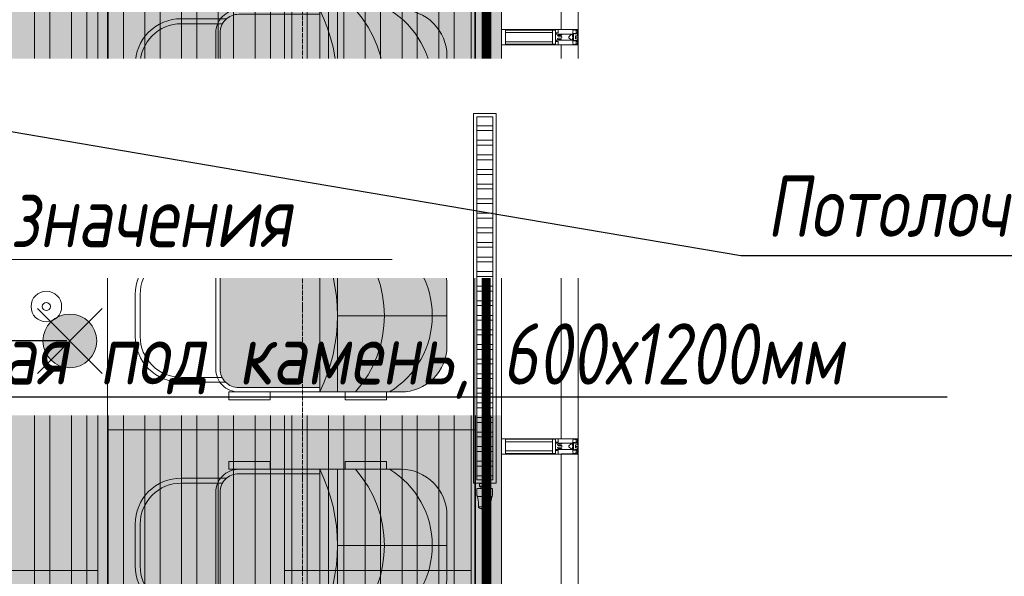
# Model space of a CAD drawing. Header units: millimetres. Extents: x -57162 to 485422, y -209335 to -9481.
# Tile 105 of 256: x 66545 to 69761, y -50218 to -48400. Entities that reach past the tile are written whole.
import ezdxf
from ezdxf import colors
from ezdxf.entities.mleader import LeaderData, LeaderLine
from ezdxf.math import Vec2, Vec3

# ---------------------------------------------------------------- set-up
doc = ezdxf.new("R2010")
doc.units = ezdxf.units.MM
for name, pattern in [('( Hidden )', [0.375, 0.25, -0.125]), ('-d1-01', [1, 0, -1]), ('-D1d1-15x02', [19, 15, -2, 0, -2]), ('DASHDOT', [25.4, 12.7, -6.35, 0, -6.35])]:
    doc.linetypes.add(name, pattern=pattern)
doc.layers.get('Defpoints').update_dxf_attribs({"color": 31})
for name, color, linetype, lineweight in [('09 Светильники', 7, 'Continuous', 13), ('dim_light', 12, 'Continuous', 9), ('dim_meb', 252, 'Continuous', 5), ('dim_pot', 128, 'Continuous', 9), ('light_pot', 52, 'Continuous', 15), ('meb', 26, 'Continuous', 15), ('Импосты витража', 7, 'Continuous', 5), ('Оси', 7, 'Continuous', 5), ('Панели витража', 7, 'Continuous', 5), ('Перекрытия', 7, 'Continuous', 5), ('Элементы узлов', 7, 'Continuous', 5)]:
    doc.layers.add(name, color=color, linetype=linetype, lineweight=lineweight)
for name, color, linetype, lineweight, true_color in [('_Разделитель помещений_', 7, '-d1-01', 5, 0x0080c0), ('dim_razv', 7, 'DASHDOT', 9, 0x183018), ('EOM vinoski', 7, 'Continuous', 5, 0x423200), ('pol', 7, 'Continuous', 15, 0x55666d), ('pot sh', 7, 'Continuous', 15, 0x261e3e)]:
    doc.layers.add(name, color=color, linetype=linetype, lineweight=lineweight, true_color=true_color)
doc.styles.add('fl_iso paper', font='isocpeur.ttf', dxfattribs={"width": 0.8, "oblique": 10})
doc.styles.add('In tre', font='isocpeur.ttf', dxfattribs={"width": 0.8, "oblique": 10})
doc.dimstyles.new('In tre 1_75', dxfattribs={"dimtxt": 220, "dimasz": 120, "dimexe": 60, "dimexo": 10, "dimgap": 50, "dimtad": 1, "dimdec": 0, "dimrnd": 5, "dimzin": 0, "dimdsep": 46, "dimtxsty": 'fl_iso paper', "dimblk": 'ARCHTICK', "dimcen": 0, "dimdle": 60, "dimadec": 0, "dimazin": 0, "dimtfac": 1, "dimtdec": 0, "dimtofl": 0, "dimtmove": 1, "dimatfit": 1, "dimfxl": 1, "dimtfill": 1, "dimtolj": 1, "dimtzin": 0, "dimarcsym": 1})

# ---------------------------------------------------------------- blocks, each defined once
blk = doc.blocks.new('System Panel - A_PAN_Glass-6759394-50_AS_Plan_L01_1 корпус_Маркировочный - зависимый 1')
at = {"layer": 'Панели витража'}
for p, q in [((646.3, 0), (-646.3, 0)), ((-646.3, 0), (-646.3, -55)), ((646.3, -55), (646.3, 0)), ((-646.3, -55), (646.3, -55))]:
    blk.add_line(p, q, dxfattribs=at)
blk = doc.blocks.new('Rectangular Mullion - R_StandardFrame_50Wx250H-6749079-50_AS_Plan_L01_1 корпус_Маркировочный - зависимый 1')
at = {"layer": 'Импосты витража'}
for p, q in [((30058.6, 76569.2), (29808.6, 76569.2)), ((29808.6, 76569.2), (30058.6, 76569.2)), ((29808.6, 75251.7), (29808.6, 76569.2)), ((29808.6, 75251.7), (29808.6, 76569.2)), ((30058.6, 76569.2), (30058.6, 75251.7)), ((30058.6, 75251.7), (30058.6, 76569.2))]:
    blk.add_line(p, q, dxfattribs=at)
blk = doc.blocks.new('Rectangular Mullion - 50Wx250H-2623690-50_AS_Plan_L01_1 корпус_Маркировочный - зависимый 1')
at = {"layer": 'Элементы узлов'}
for p, q in [((-25, 65.2), (-25, 250)), ((-25, 250), (0, 250)), ((-23, 237.3), (0, 237.3)), ((-23, 237.3), (-23, 73.6)), ((-14.9, 84), (-14.9, 237.3)), ((25, 250), (0, 250)), ((23, 237.3), (0, 237.3)), ((14.9, 84), (14.9, 237.3)), ((23, 237.3), (23, 73.6)), ((25, 65.2), (25, 250)), ((-14, 65.2), (-25, 65.2)), ((0, 84), (-23, 84)), ((-0.5, 73.6), (-23, 73.6)), ((-14, 71.3), (-14, 65.2)), ((-10, 71.3), (-14, 71.3)), ((-10, 53), (-10, 71.3)), ((-7, 65.2), (-5.9, 67.3)), ((-7, 65.2), (-7, 54.7)), ((-4.1, 67.3), (-5.9, 67.3)), ((-4.1, 67.3), (-2.9, 65.1)), ((-2.9, 65.1), (-2.9, 54.6)), ((0, 84), (23, 84)), ((0.5, 73.6), (23, 73.6)), ((4.1, 67.3), (2.9, 65.1)), ((2.9, 65.1), (2.9, 54.6)), ((4.1, 67.3), (5.9, 67.3)), ((7, 65.2), (5.9, 67.3)), ((7, 65.2), (7, 54.7)), ((10, 71.3), (14, 71.3)), ((10, 53), (10, 71.3)), ((14, 71.3), (14, 65.2)), ((14, 65.2), (25, 65.2)), ((-8.7, 53), (-10, 53)), ((-10, 53), (-10, 17)), ((-8.7, 53), (-7, 54.7)), ((-1.3, 53), (-2.9, 54.6)), ((0, 53), (-1.3, 53)), ((0, 53), (1.3, 53)), ((1.3, 53), (2.9, 54.6)), ((8.7, 53), (7, 54.7)), ((8.7, 53), (10, 53)), ((10, 53), (10, 17)), ((-23.8, 14.6), (-25, 14.2)), ((-25, 0), (-25, 14.2)), ((-22.3, 17), (-23.8, 17)), ((-23.8, 17), (-23.8, 14.6)), ((-22.5, 10.6), (-23.8, 14.6)), ((-22.5, 10.6), (-23.7, 9.9)), ((-23.7, 1.3), (-23.7, 9.9)), ((-23.7, 1.3), (-11.8, 1.3)), ((-23.2, 10.2), (-22.5, 8)), ((-22.5, 8), (-22.5, 4.5)), ((-21.3, 4.5), (-22.5, 4.5)), ((-22.3, 17), (-22.3, 16)), ((-22.3, 16), (-21.3, 16)), ((-19, 17.6), (-21.3, 16)), ((-21.3, 4.5), (-21.3, 6.5)), ((-21.3, 6.5), (-14.2, 6.5)), ((-18.4, 16.6), (-19, 17.6)), ((-7.4, 16.6), (-18.4, 16.6)), ((-14.2, 6.5), (-14.2, 4.5)), ((-13.2, 4.5), (-14.2, 4.5)), ((-13.2, 4.5), (-12.2, 7.2)), ((-12.7, 7.6), (-11.3, 11.4)), ((-12.7, 7.6), (-11.8, 6.9)), ((-12.2, 9), (-12.2, 14.8)), ((-12.2, 14.8), (0, 14.8)), ((-11.8, 1.3), (-11.8, 6.9)), ((-10.5, 11.2), (-11.3, 11.4)), ((-10.5, 1.5), (-10.5, 11.2)), ((-4.8, 1.5), (-10.5, 1.5)), ((-10, 17), (-7.5, 17)), ((-8.5, 23), (-1.5, 30)), ((-8.5, 18.5), (-8.5, 23)), ((-7.5, 18.5), (-8.5, 18.5)), ((-7.5, 17), (-7.5, 18.5)), ((-7.4, 18), (-7.4, 16.6)), ((-2.6, 18), (-7.4, 18)), ((0, 8), (-4.8, 8)), ((-4.8, 1.5), (-4.8, 8)), ((-2.6, 18), (-2.6, 16.8)), ((-2.6, 16.8), (0, 16.8)), ((-1.5, 30), (0, 30)), ((1.5, 30), (0, 30)), ((2.6, 16.8), (0, 16.8)), ((0, 14.8), (0, 16.8)), ((0, 14.8), (0, 16.8)), ((12.2, 14.8), (0, 14.8)), ((0, 0), (0, 8)), ((0, 8), (4.8, 8)), ((0, 0), (0, 8)), ((8.5, 23), (1.5, 30)), ((2.6, 18), (2.6, 16.8)), ((2.6, 18), (7.4, 18)), ((4.8, 1.5), (4.8, 8)), ((4.8, 1.5), (10.5, 1.5)), ((7.4, 18), (7.4, 16.6)), ((7.4, 16.6), (18.4, 16.6)), ((7.5, 18.5), (8.5, 18.5)), ((7.5, 17), (7.5, 18.5)), ((10, 17), (7.5, 17)), ((8.5, 18.5), (8.5, 23)), ((10.5, 11.2), (11.3, 11.4)), ((10.5, 1.5), (10.5, 11.2)), ((12.7, 7.6), (11.3, 11.4)), ((12.7, 7.6), (11.8, 6.9)), ((11.8, 1.3), (11.8, 6.9)), ((23.7, 1.3), (11.8, 1.3)), ((12.2, 9), (12.2, 14.8)), ((13.2, 4.5), (12.2, 7.2)), ((13.2, 4.5), (14.2, 4.5)), ((21.3, 6.5), (14.2, 6.5)), ((14.2, 6.5), (14.2, 4.5)), ((18.4, 16.6), (19, 17.6)), ((19, 17.6), (21.3, 16)), ((22.3, 16), (21.3, 16)), ((21.3, 4.5), (21.3, 6.5)), ((21.3, 4.5), (22.5, 4.5)), ((22.3, 17), (22.3, 16)), ((22.3, 17), (23.8, 17)), ((22.5, 10.6), (23.8, 14.6)), ((22.5, 10.6), (23.7, 9.9)), ((23.2, 10.2), (22.5, 8)), ((22.5, 8), (22.5, 4.5)), ((23.7, 1.3), (23.7, 9.9)), ((23.8, 17), (23.8, 14.6)), ((23.8, 14.6), (25, 14.2)), ((25, 0), (25, 14.2)), ((-25, 0), (0, 0)), ((25, 0), (0, 0))]:
    blk.add_line(p, q, dxfattribs=at)
for centre, start, end in [((-0.5, 73.1), 360, 90), ((0.5, 73.1), 90, 180)]:
    blk.add_arc(centre, 0.5, start, end, dxfattribs=at)
blk = doc.blocks.new('Rectangular Mullion - R_StandardFrame_50Wx250H-6759416-50_AS_Plan_L01_1 корпус_Маркировочный - зависимый 1')
at = {"layer": 'Импосты витража', "lineweight": 9}
for p, q in [((-50, 0), (-50, 250)), ((-50, 250), (0, 250)), ((0, 250), (0, 0)), ((0, 0), (-50, 0))]:
    blk.add_line(p, q, dxfattribs=at)
blk = doc.blocks.new('System Panel - A_PAN_Glass-6759418-50_AS_Plan_L01_1 корпус_Маркировочный - зависимый 1')
at = {"layer": 'Панели витража'}
for p, q in [((642.9, 0), (-642.9, 0)), ((-642.9, 0), (-642.9, -55)), ((642.9, -55), (642.9, 0)), ((-642.9, -55), (642.9, -55))]:
    blk.add_line(p, q, dxfattribs=at)
blk = doc.blocks.new('Rectangular Mullion - R_StandardFrame_50Wx250H-6749091-50_AS_Plan_L01_1 корпус_Маркировочный - зависимый 1')
at = {"layer": 'Импосты витража'}
for p, q in [((29808.7, 76569.2), (29808.7, 77930)), ((29808.7, 76569.2), (29808.7, 77930)), ((30058.7, 77930), (30058.7, 76569.2)), ((30058.7, 76569.2), (30058.7, 77930)), ((30058.7, 76569.2), (29808.7, 76569.2)), ((29808.7, 76569.2), (30058.7, 76569.2))]:
    blk.add_line(p, q, dxfattribs=at)
blk = doc.blocks.new('Rectangular Mullion - R_StandardFrame_50Wx250H-6759411-50_AS_Plan_L01_1 корпус_Маркировочный - зависимый 1')
at = {"layer": 'Импосты витража', "lineweight": 9}
for p, q in [((-25, 0), (-25, 250)), ((-25, 250), (25, 250)), ((25, 250), (25, 0)), ((25, 0), (-25, 0))]:
    blk.add_line(p, q, dxfattribs=at)
blk = doc.blocks.new('System Panel - A_PAN_Glass-6759419-50_AS_Plan_L01_1 корпус_Маркировочный - зависимый 1')
at = {"layer": 'Панели витража'}
for p, q in [((644.6, 0), (-644.6, 0)), ((-644.6, 0), (-644.6, -55)), ((644.6, -55), (644.6, 0)), ((-644.6, -55), (644.6, -55))]:
    blk.add_line(p, q, dxfattribs=at)
blk = doc.blocks.new('Rectangular Mullion - R_StandardFrame_50Wx250H-6749083-50_AS_Plan_L01_1 корпус_Маркировочный - зависимый 1')
at = {"layer": 'Импосты витража'}
for p, q in [((29808.7, 73912.5), (29808.6, 75251.7)), ((29808.7, 73912.5), (29808.6, 75251.7)), ((30058.6, 75251.7), (30058.7, 73912.6)), ((30058.7, 73912.6), (30058.6, 75251.7))]:
    blk.add_line(p, q, dxfattribs=at)
blk = doc.blocks.new('*U10')
at = {"layer": '09 Светильники', "true_color": 0xffbf00, "transparency": 33554687}
h = blk.add_hatch(color=40, dxfattribs=at)
h.dxf.hatch_style = 1
edge = h.paths.add_edge_path()
edge.add_arc((0, 0), 58.5, 0, 360)
for points in [[(70.7, 70.7), (-70.7, -70.7)], [(-70.7, 70.7), (70.7, -70.7)]]:
    blk.add_lwpolyline(points)
at = {"layer": '09 Светильники', "transparency": 33554687}
blk.add_circle((0, 0), 58.5, dxfattribs=at)
blk = doc.blocks.new('*U408')
at = {"layer": 'light_pot', "xscale": 1.5, "yscale": 1.5, "zscale": 1.5, "rotation": 180}
blk.add_blockref('*U10', (0, 56.6), dxfattribs=at)
blk = doc.blocks.new('*U409')
at = {"layer": 'light_pot', "color": 0, "linetype": 'ByBlock', "lineweight": -2, "transparency": 16777216}
blk.add_blockref('*U408', (3000, 0), dxfattribs=at)
blk = doc.blocks.new('_ArchTick')
at = {"color": 0, "linetype": 'ByBlock', "lineweight": 9, "const_width": 0.15}
blk.add_lwpolyline([(-0.5, -0.5), (0.5, 0.5)], dxfattribs=at)
blk = doc.blocks.new('*D469')
at = {"layer": 'Defpoints', "color": 0, "transparency": 16777216}
for p in [(66337.9, -49449.1), (66709.1, -49449.1), (66709.1, -50949.1)]:
    blk.add_point(p, dxfattribs=at)
at = {"layer": 'dim_light', "color": 0, "lineweight": -2, "transparency": 16777216}
for p, q in [((66337.9, -51009.1), (66337.9, -49389.1)), ((66699.1, -49449.1), (66277.9, -49449.1)), ((66699.1, -50949.1), (66277.9, -50949.1))]:
    blk.add_line(p, q, dxfattribs=at)
at = {"layer": 'dim_light', "color": 0, "lineweight": -2, "transparency": 16777216, "xscale": 120, "yscale": 120, "zscale": 120}
for p, rotation in [((66337.9, -49449.1), 90), ((66337.9, -50949.1), 270)]:
    blk.add_blockref('_ArchTick', p, dxfattribs=dict(at, rotation=rotation))
at = {"layer": 'dim_light', "color": 0, "transparency": 16777216, "insert": (66177.9, -50199.1), "char_height": 220, "attachment_point": 5, "rotation": 90, "style": 'fl_iso paper', "bg_fill": 3, "box_fill_scale": 1.1, "bg_fill_color": 256, "bg_fill_true_color": 13158600, "bg_fill_transparency": 0}
blk.add_mtext('\\A1;1500', dxfattribs=at)
blk = doc.blocks.new('*D470')
at = {"layer": 'Defpoints', "color": 0, "transparency": 16777216}
for p in [(66337.9, -47949.1), (66709.1, -47949.1), (66709.1, -49449.1)]:
    blk.add_point(p, dxfattribs=at)
at = {"layer": 'dim_light', "color": 0, "lineweight": -2, "transparency": 16777216}
for p, q in [((66337.9, -49509.1), (66337.9, -47889.1)), ((66699.1, -47949.1), (66277.9, -47949.1)), ((66699.1, -49449.1), (66277.9, -49449.1))]:
    blk.add_line(p, q, dxfattribs=at)
at = {"layer": 'dim_light', "color": 0, "lineweight": -2, "transparency": 16777216, "xscale": 120, "yscale": 120, "zscale": 120}
for p, rotation in [((66337.9, -47949.1), 90), ((66337.9, -49449.1), 270)]:
    blk.add_blockref('_ArchTick', p, dxfattribs=dict(at, rotation=rotation))
at = {"layer": 'dim_light', "color": 0, "transparency": 16777216, "insert": (66177.9, -48699.1), "char_height": 220, "attachment_point": 5, "rotation": 90, "style": 'fl_iso paper', "bg_fill": 3, "box_fill_scale": 1.1, "bg_fill_color": 256, "bg_fill_true_color": 13158600, "bg_fill_transparency": 0}
blk.add_mtext('\\A1;1500', dxfattribs=at)
blk = doc.blocks.new('*U1290')
at = {"layer": 'meb', "color": 252, "linetype": '( Hidden )', "ltscale": 8}
blk.add_lwpolyline([(-375, 600), (375, 600), (375, -600), (-375, -600)], close=True, dxfattribs=at)
blk = doc.blocks.new('*U1291')
at = {"layer": 'meb', "color": 0, "linetype": 'ByBlock', "lineweight": -2, "transparency": 16777216}
for p in [(-3000, 0), (-2250, 0), (-1500, 0)]:
    blk.add_blockref('*U1290', p, dxfattribs=at)
blk = doc.blocks.new('A$C07c7388e')
at = {"layer": 'meb', "linetype": 'ByBlock', "true_color": 0xc0ada0, "transparency": 33554610}
h = blk.add_hatch(color=253, dxfattribs=at)
h.dxf.hatch_style = 1
edge = h.paths.add_edge_path()
edge.add_line((509, 408.4), (509, 680.3))
edge.add_arc((448.3, 680.3), 60.7, 0, 90)
edge.add_line((448.3, 741), (101, 741))
edge.add_arc((101, 680.3), 60.7, 90, 180)
edge.add_line((40.3, 680.3), (40.3, 415.1))
edge.add_line((40.3, 415.1), (26, 415.1))
edge.add_arc((274.6, 923.3), 565.7, 243.9267, 294.4753)
at = {"layer": 'meb', "linetype": 'ByBlock', "true_color": 0xc0ada0, "transparency": 33554534}
h = blk.add_hatch(color=253, dxfattribs=at)
h.dxf.hatch_style = 1
h.paths.add_polyline_path([(29.5, 182, 0.478758), (176, 0), (274.7, 0), (274.7, 47.8, -0.255726)])
h.paths.add_polyline_path([(519.9, 182, -0.255726), (274.7, 47.8), (373.3, 0, 0.478758)])
h.paths.add_polyline_path([(523.3, 187.6), (523.3, 298.5, -0.183001), (274.7, 204.3), (274.7, 47.8, 0.261714)])
h.paths.add_polyline_path([(274.7, 204.3, -0.183001), (26, 298.5), (26, 187.6, 0.261714), (274.7, 47.8)])
h.paths.add_polyline_path([(274.7, 357.7), (26, 357.7), (26, 298.5, 0.183001), (274.7, 204.3)])
h.paths.add_polyline_path([(523.3, 357.7), (274.7, 357.7), (274.7, 204.3, 0.183001), (523.3, 298.5)])
h.paths.add_polyline_path([(523.3, 415.1, -0.114069), (274.7, 357.7), (523.3, 357.7)])
h.paths.add_polyline_path([(26, 415.1), (26, 357.7), (274.7, 357.7, -0.114069)])
h.paths.add_polyline_path([(274.7, 47.8), (274.7, 0), (373.3, 0)], flags=17)
at = {"layer": 'meb', "linetype": 'ByBlock'}
for points in [[(494.4, 719.1), (494.4, 868.3, 0.414214), (344.4, 1018.3), (207.4, 1018.3, 0.414214), (57.4, 868.3), (57.4, 722.5)], [(478.1, 733.2), (478.1, 868.3, 0.414214), (344.4, 1002), (207.4, 1002, 0.414214), (73.6, 868.3), (73.6, 734.5)], [(509, 415.1), (509, 680.3, 0.414214), (448.3, 741), (101, 741, 0.414214), (40.3, 680.3), (40.3, 415.1)], [(523.3, 415.1, -0.231145), (26, 415.1)], [(523.3, 298.5, -0.378684), (26, 298.5)], [(523.3, 187.6, -0.561917), (26, 187.6)]]:
    blk.add_lwpolyline(points, format="xyb", dxfattribs=at)
blk.add_lwpolyline([(448.3, 755.3), (101, 755.3, 0.414214), (26, 680.3), (26, 150, 0.414214), (176, 0), (373.3, 0, 0.414214), (523.3, 150), (523.3, 680.3, 0.414214)], format="xyb", close=True, dxfattribs=at)
for points in [[(26, 577.4), (0, 577.4), (0, 712.2), (26, 712.2)], [(523.3, 577.4), (549.3, 577.4), (549.3, 712.2), (523.3, 712.2)], [(523.3, 415.1), (26, 415.1), (26, 357.7), (523.3, 357.7)], [(26, 197.9), (0, 197.9), (0, 332.7), (26, 332.7)], [(523.3, 197.9), (549.3, 197.9), (549.3, 332.7), (523.3, 332.7)]]:
    blk.add_lwpolyline(points, close=True, dxfattribs=at)
blk.add_lwpolyline([(274.7, 357.7), (274.7, 0)], dxfattribs=at)
blk = doc.blocks.new('*U1292')
at = {"layer": 'meb', "linetype": 'ByBlock'}
blk.add_blockref('A$C07c7388e', (-274.7, -509.1), dxfattribs=at)
blk = doc.blocks.new('*U1293')
at = {"layer": 'dim_meb', "color": 0, "linetype": 'ByBlock', "lineweight": -2, "transparency": 16777216}
for p in [(3000, 0), (3750, 0), (4500, 0)]:
    blk.add_blockref('*U1292', p, dxfattribs=at)
blk = doc.blocks.new('_DOT')
at = {"color": 0, "linetype": 'ByBlock'}
blk.add_line((-0.5, 0), (-1, 0), dxfattribs=at)
at = {"color": 0, "linetype": 'ByBlock', "const_width": 0.5}
blk.add_lwpolyline([(-0.25, 0, 1), (0.25, 0, 1)], format="xyb", close=True, dxfattribs=at)

msp = doc.modelspace()

# ---------------------------------------------------------------- hatches: boundary and pattern name
at = {"layer": 'pol'}
h = msp.add_hatch(dxfattribs=at)
h.set_pattern_fill('AR-B816', color=256, scale=3, angle=90)
h.set_pattern_definition([(90, (52779.1, -34959.1), (-609.6, 4e-14), []), (180, (52779.1, -34959.1), (-609.6, -609.6), [609.6, -609.6])])
h.paths.add_polyline_path([(62479.1, -53639.1), (62479.1, -46739.1), (64879.1, -46739.1), (64879.1, -46639.1), (66329.1, -46639.1), (66329.1, -46739.1), (68119.1, -46739.1), (68119, -53639.1), (65629.1, -53639.1), (65629.1, -52639.1), (64629.1, -52639.1), (64629.1, -53639.1)])
at = {"layer": 'pol', "true_color": 0xa6a6a6}
h = msp.add_hatch(color=253, dxfattribs=at)
h.dxf.hatch_style = 1
h.paths.add_polyline_path([(62479.1, -53639.1), (62479.1, -46739.1), (64879.1, -46739.1), (64879.1, -46639.1), (66329.1, -46639.1), (66329.1, -46739.1), (68119.1, -46739.1), (68119, -53639.1), (65629.1, -53639.1), (65629.1, -52639.1), (64629.1, -52639.1), (64629.1, -53639.1)])

# ---------------------------------------------------------------- linework, layer by layer
at = {"layer": 'pot sh', "color": 252, "linetype": 'ByBlock', "lineweight": 0, "true_color": 0x878581}
for points in [[(66644.1, -46739.1), (66644.1, -53639.1), (66594.1, -53639.1), (66594.1, -46739.1)], [(66764.1, -46739.1), (66764.1, -53639.1), (66714.1, -53639.1), (66714.1, -46739.1)], [(66884.1, -46739.1), (66884.1, -53639.1), (66834.1, -53639.1), (66834.1, -46739.1)], [(67004.1, -46739.1), (67004.1, -53639.1), (66954.1, -53639.1), (66954.1, -46739.1)], [(67124.1, -46739.1), (67124.1, -53639.1), (67074.1, -53639.1), (67074.1, -46739.1)], [(67244.1, -46739.1), (67244.1, -53639.1), (67194.1, -53639.1), (67194.1, -46739.1)], [(67364.1, -46739.1), (67364.1, -53639.1), (67314.1, -53639.1), (67314.1, -46739.1)], [(67484.1, -46739.1), (67484.1, -53639.1), (67434.1, -53639.1), (67434.1, -46739.1)], [(67604.1, -46739.1), (67604.1, -53639.1), (67554.1, -53639.1), (67554.1, -46739.1)], [(67724.1, -46739.1), (67724.1, -53639.1), (67674.1, -53639.1), (67674.1, -46739.1)], [(67844.1, -46739.1), (67844.1, -53639.1), (67794.1, -53639.1), (67794.1, -46739.1)], [(67964.1, -46739.1), (67964.1, -53639.1), (67914.1, -53639.1), (67914.1, -46739.1)], [(68084.1, -46739.1), (68084.1, -53639.1), (68034.1, -53639.1), (68034.1, -46739.1)]]:
    msp.add_lwpolyline(points, close=True, dxfattribs=at)

# ---------------------------------------------------------------- block references
at = {"layer": 'Импосты витража', "lineweight": 5}
for name, p in [('Rectangular Mullion - R_StandardFrame_50Wx250H-6749083-50_AS_Plan_L01_1 корпус_Маркировочный - зависимый 1', (38310.4, -122370)), ('Rectangular Mullion - R_StandardFrame_50Wx250H-6749079-50_AS_Plan_L01_1 корпус_Маркировочный - зависимый 1', (38310.4, -126387.5))]:
    msp.add_blockref(name, p, dxfattribs=at)
at = {"layer": 'Импосты витража', "lineweight": 5, "extrusion": (0, 0, -1), "rotation": 269.99819157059}
for name, p in [('Rectangular Mullion - 50Wx250H-2623690-50_AS_Plan_L01_1 корпус_Маркировочный - зависимый 1', (-68369.1, -48457.4)), ('Rectangular Mullion - R_StandardFrame_50Wx250H-6759411-50_AS_Plan_L01_1 корпус_Маркировочный - зависимый 1', (-68369.1, -48457.4)), ('Rectangular Mullion - 50Wx250H-2623690-50_AS_Plan_L01_1 корпус_Маркировочный - зависимый 1', (-68369.1, -49793.2)), ('Rectangular Mullion - R_StandardFrame_50Wx250H-6759416-50_AS_Plan_L01_1 корпус_Маркировочный - зависимый 1', (-68369.1, -49818.2))]:
    msp.add_blockref(name, p, dxfattribs=at)
at = {"layer": 'Панели витража', "lineweight": 5, "rotation": 270.00180842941}
for name, p in [('System Panel - A_PAN_Glass-6759419-50_AS_Plan_L01_1 корпус_Маркировочный - зависимый 1', (68369.1, -47787.8)), ('System Panel - A_PAN_Glass-6759394-50_AS_Plan_L01_1 корпус_Маркировочный - зависимый 1', (68369, -50464.5))]:
    msp.add_blockref(name, p, dxfattribs=at)

# ---------------------------------------------------------------- next in the draw order: leaders
at = {"layer": 'dim_razv', "color": 0, "linetype": 'ByBlock'}
ml = msp.add_multileader_mtext('Standard', dxfattribs=at)
ml.set_content('Плитка керамогранитная под камень, 600х1200мм', style='In tre')
ml.set_leader_properties()
ml.build(insert=Vec2(0, 0))
ml.multileader.update_dxf_attribs({"text_left_attachment_type": 6, "text_right_attachment_type": 6, "dogleg_length": 1, "arrow_head_size": 0, "scale": 50})
ctx = ml.context
ctx.base_point, ctx.scale, ctx.char_height, ctx.arrow_head_size, ctx.landing_gap_size, ctx.plane_origin = Vec3(64122.2, -49631.5), 50, 200, 0, 4.5, Vec3(74621.1, -48805.2)
ctx.left_attachment, ctx.right_attachment = 6, 6
notes = []
notes.append((ctx, [(1, (1, 1, 0), (64072.2, -49631.5), (1, 0), 50, [(1, [(62529.1, -49355.5)], 0, [])])]))
ctx.mtext.insert, ctx.mtext.width, ctx.mtext.defined_height, ctx.mtext.flow_direction = Vec3(64126.7, -49391.5), 3092.716, 696.6, 5
ctx.mtext.has_bg_fill, ctx.mtext.bg_color, ctx.mtext.bg_scale_factor, ctx.mtext.bg_transparency, ctx.mtext.use_window_bg_color = 1, -1027028792, 1.5, 0, 1
for ctx, leaders in notes:
    for number, flags, end, landing, length, lines in leaders:
        leader = LeaderData()
        leader.index, (leader.has_last_leader_line, leader.has_dogleg_vector, leader.attachment_direction) = number, flags
        leader.last_leader_point, leader.dogleg_vector, leader.dogleg_length = Vec3(end), Vec3(landing), length
        for number, points, colour, breaks in lines:
            line = LeaderLine()
            line.index, line.vertices, line.color, line.breaks = number, Vec3.list(points), colors.encode_raw_color(colour), breaks
            leader.lines.append(line)
        ctx.leaders.append(leader)

# ---------------------------------------------------------------- next in the draw order: leaders
ml = msp.add_multileader_mtext('Standard', dxfattribs=at)
ml.set_content('Штукатурка, RAL7035', style='In tre')
ml.set_leader_properties()
ml.build(insert=Vec2(0, 0))
ml.multileader.update_dxf_attribs({"text_left_attachment_type": 6, "text_right_attachment_type": 6, "dogleg_length": 1, "arrow_head_size": 0, "scale": 50})
ctx = ml.context
ctx.base_point, ctx.scale, ctx.char_height, ctx.arrow_head_size, ctx.landing_gap_size, ctx.plane_origin = Vec3(56148.8, -49512.6), 50, 200, 0, 4.5, Vec3(66647.7, -48686.3)
ctx.left_attachment, ctx.right_attachment = 6, 6
notes = []
notes.append((ctx, [(1, (1, 1, 0), (56098.8, -49512.6), (1, 0), 50, [(1, [(55089.1, -48730.1)], 0, [])])]))
ctx.mtext.insert, ctx.mtext.width, ctx.mtext.defined_height, ctx.mtext.flow_direction = Vec3(56153.3, -49252.6), 3092.716, 696.6, 5
ctx.mtext.has_bg_fill, ctx.mtext.bg_color, ctx.mtext.bg_scale_factor, ctx.mtext.bg_transparency, ctx.mtext.use_window_bg_color = 1, -1027028792, 1.5, 0, 1
for ctx, leaders in notes:
    for number, flags, end, landing, length, lines in leaders:
        leader = LeaderData()
        leader.index, (leader.has_last_leader_line, leader.has_dogleg_vector, leader.attachment_direction) = number, flags
        leader.last_leader_point, leader.dogleg_vector, leader.dogleg_length = Vec3(end), Vec3(landing), length
        for number, points, colour, breaks in lines:
            line = LeaderLine()
            line.index, line.vertices, line.color, line.breaks = number, Vec3.list(points), colors.encode_raw_color(colour), breaks
            leader.lines.append(line)
        ctx.leaders.append(leader)

# ---------------------------------------------------------------- next in the draw order: linework, layer by layer
at = {"layer": '_Разделитель помещений_'}
msp.add_line((68119.1, -49818.2), (68119.1, -48457.4), dxfattribs=at)
at = {"layer": 'Оси', "linetype": '-D1d1-15x02'}
msp.add_line((67469.1, -56404.3), (67469.1, -15419.2), dxfattribs=at)
at = {"layer": 'Перекрытия'}
for p, q in [((68119.1, -48457.4), (68119.1, -49818.2)), ((68119.1, -49818.2), (68119.1, -48457.4)), ((68119.1, -48457.4), (68119.1, -49818.2))]:
    msp.add_line(p, q, dxfattribs=at)

# ---------------------------------------------------------------- next in the draw order: block references
at = {"layer": 'dim_meb', "linetype": 'ByBlock', "rotation": 90}
msp.add_blockref('*U1293', (67431.8, -53116.8), dxfattribs=at)
at = {"layer": 'light_pot', "rotation": 90}
msp.add_blockref('*U409', (66765.7, -52449.1), dxfattribs=at)
at = {"layer": 'meb', "color": 253, "linetype": 'ByBlock', "lineweight": 0, "rotation": 90}
msp.add_blockref('*U1291', (67431.8, -47114.1), dxfattribs=at)
at = {"layer": 'Импосты витража', "lineweight": 5}
msp.add_blockref('Rectangular Mullion - R_StandardFrame_50Wx250H-6749091-50_AS_Plan_L01_1 корпус_Маркировочный - зависимый 1', (38310.4, -126387.5), dxfattribs=at)
at = {"layer": 'Панели витража', "lineweight": 5, "rotation": 270.00180842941}
msp.add_blockref('System Panel - A_PAN_Glass-6759418-50_AS_Plan_L01_1 корпус_Маркировочный - зависимый 1', (68369.1, -49125.3), dxfattribs=at)

# ---------------------------------------------------------------- next in the draw order: dimensions: what is measured, and where the dimension line sits
at = {"layer": 'dim_light'}
dim = msp.add_linear_dim(base=(66337.9, -49449.1), p1=(66709.1, -50949.1), p2=(66709.1, -49449.1), angle=90, dimstyle='In tre 1_75', dxfattribs=at)
dim.commit()
dim.dimension.update_dxf_attribs({"geometry": '*D469', "text_midpoint": (66177.9, -50199.1)})

# ---------------------------------------------------------------- next in the draw order: dimensions: what is measured, and where the dimension line sits
dim = msp.add_linear_dim(base=(66337.9, -47949.1), p1=(66709.1, -49449.1), p2=(66709.1, -47949.1), angle=90, dimstyle='In tre 1_75', dxfattribs=at)
dim.commit()
dim.dimension.update_dxf_attribs({"geometry": '*D470', "text_midpoint": (66177.9, -48699.1)})

# ---------------------------------------------------------------- next in the draw order: linework, layer by layer
msp.add_lwpolyline([(62479.1, -53639.1), (62479.1, -46739.1), (68119.1, -46739.1), (68119.1, -53639.1), (65629.1, -53639.1), (65629.1, -52639.1), (64629.1, -52639.1), (64629.1, -53639.1)], close=True, dxfattribs=at)
at = {"layer": 'dim_pot', "color": 240, "lineweight": 0, "ltscale": 20, "true_color": 0xed1f24}
for radius in [50, 13.2]:
    msp.add_circle((66632.4, -49336.7), radius, dxfattribs=at)
at = {"layer": 'dim_razv', "color": 172, "linetype": '( Hidden )', "ltscale": 10, "true_color": 0x0000d6, "const_width": 30}
msp.add_lwpolyline([(62529.1, -53589.1), (62529.1, -46789.1), (68069.1, -46789.1), (68069.1, -53589.1), (65679.1, -53589.1), (65679.1, -52589.1), (64579.1, -52589.1), (64579.1, -53589.1)], close=True, dxfattribs=at)
at = {"layer": 'pol'}
msp.add_lwpolyline([(62479.1, -53639.1), (62479.1, -46739.1), (64879.1, -46739.1), (64879.1, -46639.1), (66329.1, -46639.1), (66329.1, -46739.1), (68119.1, -46739.1), (68119, -53639.1), (65629.1, -53639.1), (65629.1, -52639.1), (64629.1, -52639.1), (64629.1, -53639.1)], close=True, dxfattribs=at)
at = {"layer": 'pot sh'}
msp.add_lwpolyline([(62479.1, -53639.1), (62479.1, -46739.1), (68119.1, -46739.1), (68119.1, -53639.1), (65629.1, -53639.1), (65629.1, -52639.1), (64629.1, -52639.1), (64629.1, -53639.1)], close=True, dxfattribs=at)

# ---------------------------------------------------------------- next in the draw order: leaders
at = {"layer": 'EOM vinoski', "linetype": 'ByBlock', "lineweight": 0}
ml = msp.add_multileader_mtext('Standard', dxfattribs=at)
ml.set_content('Розетки свободного назначения', color=256, style='fl_iso paper')
ml.set_leader_properties(lineweight=5)
ml.set_arrow_properties(name='DOT')
ml.build(insert=Vec2(0, 0))
ml.multileader.update_dxf_attribs({"has_dogleg": 0, "text_left_attachment_type": 6, "text_right_attachment_type": 6, "dogleg_length": 0.5, "arrow_head_size": 40, "scale": 40})
ctx = ml.context
ctx.base_point, ctx.scale, ctx.char_height, ctx.arrow_head_size, ctx.landing_gap_size, ctx.plane_origin = Vec3(64133.4, -49183.1), 40, 200, 40, 80, Vec3(56714, -48255.2)
ctx.left_attachment, ctx.right_attachment = 6, 6
notes = []
notes.append((ctx, [(1, (1, 1, 0), (64113.4, -49183.1), (1, 0), 20, [(0, [(67224.1, -46739.1)], 0, []), (1, [(63729.1, -46739.1)], 0, [])])]))
ctx.mtext.insert, ctx.mtext.width, ctx.mtext.defined_height, ctx.mtext.line_spacing_factor, ctx.mtext.flow_direction = Vec3(64213.4, -48943.1), 2197.246, 629.7, 0.9, 5
ctx.mtext.has_bg_fill, ctx.mtext.bg_color, ctx.mtext.bg_scale_factor, ctx.mtext.bg_transparency, ctx.mtext.use_window_bg_color = 1, -1027028792, 1.5, 0, 1
ml = msp.add_multileader_mtext('Standard', dxfattribs=at)
ml.set_content('Розетки, h=1,500 мм', color=256, style='fl_iso paper')
ml.set_leader_properties(lineweight=5)
ml.set_arrow_properties(name='DOT')
ml.build(insert=Vec2(0, 0))
ml.multileader.update_dxf_attribs({"has_dogleg": 0, "text_left_attachment_type": 6, "text_right_attachment_type": 6, "dogleg_length": 0.5, "arrow_head_size": 40, "scale": 40})
ctx = ml.context
ctx.base_point, ctx.scale, ctx.char_height, ctx.arrow_head_size, ctx.landing_gap_size, ctx.plane_origin = Vec3(55573.4, -50975.8), 40, 200, 40, 80, Vec3(48918, -50076.4)
ctx.left_attachment, ctx.right_attachment = 6, 6
notes.append((ctx, [(1, (1, 1, 0), (55553.4, -50975.8), (1, 0), 20, [(1, [(55039.1, -49889.1)], 0, [])])]))
ctx.mtext.insert, ctx.mtext.width, ctx.mtext.defined_height, ctx.mtext.line_spacing_factor, ctx.mtext.flow_direction = Vec3(55653.4, -50735.8), 2136.92, 629.7, 0.9, 5
ctx.mtext.has_bg_fill, ctx.mtext.bg_color, ctx.mtext.bg_scale_factor, ctx.mtext.bg_transparency, ctx.mtext.use_window_bg_color = 1, -1027028792, 1.5, 0, 1
for ctx, leaders in notes:
    for number, flags, end, landing, length, lines in leaders:
        leader = LeaderData()
        leader.index, (leader.has_last_leader_line, leader.has_dogleg_vector, leader.attachment_direction) = number, flags
        leader.last_leader_point, leader.dogleg_vector, leader.dogleg_length = Vec3(end), Vec3(landing), length
        for number, points, colour, breaks in lines:
            line = LeaderLine()
            line.index, line.vertices, line.color, line.breaks = number, Vec3.list(points), colors.encode_raw_color(colour), breaks
            leader.lines.append(line)
        ctx.leaders.append(leader)

# ---------------------------------------------------------------- next in the draw order: linework, layer by layer
at = {"layer": 'meb'}
for p, q in [((68038.6, -49931), (68038.6, -49949)), ((68039.9, -49931), (68064.1, -49931)), ((68048.6, -49914), (68047.6, -49915)), ((68047.6, -49915), (68047.6, -49923)), ((68047.6, -49915), (68064.1, -49915)), ((68047.6, -49923), (68049.6, -49925)), ((68047.6, -49923), (68064.1, -49923)), ((68050.6, -49925), (68064.1, -49925)), ((68051.6, -49925), (68051.6, -49931)), ((68060.2, -49925), (68051.6, -49925)), ((68064.1, -49915), (68080.6, -49915)), ((68064.1, -49923), (68080.6, -49923)), ((68064.1, -49925), (68077.6, -49925)), ((68064.1, -49931), (68088.4, -49931)), ((68076.6, -49925), (68068.1, -49925)), ((68076.6, -49931), (68076.6, -49925)), ((68078.6, -49925), (68080.6, -49923)), ((68080.6, -49915), (68079.6, -49914)), ((68080.6, -49923), (68080.6, -49915)), ((68089.6, -49949), (68089.6, -49931)), ((68040.8, -49957), (68064.1, -49957)), ((68064.1, -49957), (68087.4, -49957)), ((68044.1, -49982), (68044.1, -49991)), ((68044.1, -49991), (68064.1, -49991)), ((68064.1, -49991), (68084.1, -49991)), ((68084.1, -49991), (68084.1, -49982))]:
    msp.add_line(p, q, dxfattribs=at)
at = {"layer": 'meb', "flags": 128}
for points in [[(68039.6, -49957), (68039.3, -49955.8), (68039.1, -49954.5), (68038.9, -49953.2), (68038.7, -49951.9), (68038.7, -49950.6), (68038.6, -49949.3), (68038.6, -49949)], [(68044.1, -49982), (68044.1, -49979.2), (68043.9, -49976.3), (68043.6, -49973.5), (68043.2, -49970.6), (68042.7, -49967.8), (68042.1, -49965), (68041.3, -49962.2), (68040.5, -49959.5), (68039.6, -49957)], [(68088.6, -49957), (68087.7, -49959.7), (68086.8, -49962.5), (68086.1, -49965.3), (68085.5, -49968.1), (68085, -49970.9), (68084.6, -49973.7), (68084.3, -49976.6), (68084.2, -49979.4), (68084.1, -49982)], [(68089.6, -49949), (68089.6, -49950.3), (68089.5, -49951.6), (68089.4, -49952.9), (68089.2, -49954.2), (68089, -49955.5), (68088.7, -49956.8), (68088.6, -49957)], [(68047.1, -49995), (68046.9, -49995), (68046.7, -49994.9), (68046.6, -49994.8), (68046.4, -49994.7), (68046.3, -49994.6), (68046.1, -49994.6), (68046, -49994.4), (68045.8, -49994.3), (68045.7, -49994.2), (68045.5, -49994.1), (68045.4, -49994), (68045.3, -49993.9), (68045.2, -49993.7), (68045.1, -49993.6), (68045, -49993.4), (68044.9, -49993.3), (68044.8, -49993.1), (68044.7, -49993), (68044.6, -49992.8), (68044.5, -49992.7), (68044.4, -49992.5), (68044.4, -49992.3), (68044.3, -49992.2), (68044.3, -49992), (68044.2, -49991.8), (68044.2, -49991.6), (68044.2, -49991.5), (68044.1, -49991.3), (68044.1, -49991.1), (68044.1, -49991)], [(68064.1, -49998), (68062.1, -49998), (68060.1, -49997.9), (68058.1, -49997.7), (68056.2, -49997.4), (68054.2, -49997), (68052.2, -49996.6), (68050.3, -49996.1), (68048.4, -49995.5), (68047.1, -49995)], [(68081.2, -49995), (68079.3, -49995.7), (68077.4, -49996.2), (68075.4, -49996.7), (68073.5, -49997.2), (68071.5, -49997.5), (68069.5, -49997.7), (68067.5, -49997.9), (68065.5, -49998), (68064.1, -49998)], [(68084.1, -49991), (68084.1, -49991.2), (68084.1, -49991.4), (68084.1, -49991.6), (68084, -49991.7), (68084, -49991.9), (68083.9, -49992.1), (68083.9, -49992.3), (68083.8, -49992.4), (68083.8, -49992.6), (68083.7, -49992.8), (68083.6, -49992.9), (68083.5, -49993.1), (68083.4, -49993.2), (68083.3, -49993.4), (68083.2, -49993.5), (68083.1, -49993.7), (68083, -49993.8), (68082.9, -49993.9), (68082.8, -49994.1), (68082.6, -49994.2), (68082.5, -49994.3), (68082.3, -49994.4), (68082.2, -49994.5), (68082, -49994.6), (68081.9, -49994.7), (68081.7, -49994.8), (68081.6, -49994.9), (68081.4, -49994.9), (68081.3, -49995), (68081.2, -49995)]]:
    msp.add_lwpolyline(points, dxfattribs=at)

# ---------------------------------------------------------------- next in the draw order: leaders
at = {"layer": 'EOM vinoski', "linetype": 'ByBlock', "lineweight": 0}
ml = msp.add_multileader_mtext('Standard', dxfattribs=at)
ml.set_content('Розетки, h=1,100 мм', color=256, style='fl_iso paper')
ml.set_leader_properties(lineweight=5)
ml.set_arrow_properties(name='DOT')
ml.build(insert=Vec2(0, 0))
ml.multileader.update_dxf_attribs({"has_dogleg": 0, "text_left_attachment_type": 6, "text_right_attachment_type": 6, "dogleg_length": 0.5, "arrow_head_size": 40, "scale": 40})
ctx = ml.context
ctx.base_point, ctx.scale, ctx.char_height, ctx.arrow_head_size, ctx.landing_gap_size, ctx.plane_origin = Vec3(59219.1, -48867.6), 40, 200, 40, 80, Vec3(52563.7, -47968.2)
ctx.left_attachment, ctx.right_attachment = 6, 6
notes = []
notes.append((ctx, [(0, (1, 1, 0), (61454.3, -48867.6), (-1, 0), 20, [(1, [(62279.1, -47839.1)], 0, [])])]))
ctx.mtext.insert, ctx.mtext.width, ctx.mtext.defined_height, ctx.mtext.line_spacing_factor, ctx.mtext.flow_direction = Vec3(59299.1, -48627.6), 2136.92, 629.7, 0.9, 5
ctx.mtext.has_bg_fill, ctx.mtext.bg_color, ctx.mtext.bg_scale_factor, ctx.mtext.bg_transparency, ctx.mtext.use_window_bg_color = 1, -1027028792, 1.5, 0, 1
for ctx, leaders in notes:
    for number, flags, end, landing, length, lines in leaders:
        leader = LeaderData()
        leader.index, (leader.has_last_leader_line, leader.has_dogleg_vector, leader.attachment_direction) = number, flags
        leader.last_leader_point, leader.dogleg_vector, leader.dogleg_length = Vec3(end), Vec3(landing), length
        for number, points, colour, breaks in lines:
            line = LeaderLine()
            line.index, line.vertices, line.color, line.breaks = number, Vec3.list(points), colors.encode_raw_color(colour), breaks
            leader.lines.append(line)
        ctx.leaders.append(leader)

# ---------------------------------------------------------------- next in the draw order: hatches: boundary and pattern name
at = {"layer": 'meb', "lineweight": 0, "true_color": 0x666666}
h = msp.add_hatch(dxfattribs=at)
h.set_pattern_fill('ANSI32', color=251, scale=5, angle=315)
h.set_pattern_definition([(360, (139734.465, -146234.85), (1e-14, 47.625), []), (360, (139750.34, -146250.724), (1e-14, 47.625), [])])
h.paths.add_polyline_path([(68038, -49902.1), (68038, -48717.9), (68090.2, -48717.9), (68090.2, -49902.1)])

# ---------------------------------------------------------------- next in the draw order: linework, layer by layer
at = {"layer": 'meb'}
for points in [[(68027.1, -49913), (68027.1, -48707), (68101.1, -48707), (68101.1, -49913)], [(68038, -49902.1), (68038, -48717.9), (68090.2, -48717.9), (68090.2, -49902.1)]]:
    msp.add_lwpolyline(points, close=True, dxfattribs=at)

# ---------------------------------------------------------------- next in the draw order: leaders
at = {"layer": 'dim_pot', "color": 18, "linetype": 'ByBlock', "true_color": 0x000000}
ml = msp.add_multileader_mtext('Standard', dxfattribs=at)
ml.set_content('Потолочный диффузор ДПУ', color=(0, 0, 0), style='fl_iso paper')
ml.set_leader_properties()
ml.build(insert=Vec2(0, 0))
ml.multileader.update_dxf_attribs({"text_left_attachment_type": 6, "text_right_attachment_type": 6})
ctx = ml.context
ctx.base_point, ctx.char_height, ctx.plane_origin = Vec3(68982.6, -49169.6), 200, Vec3(71347.2, -43090.6)
ctx.left_attachment, ctx.right_attachment = 6, 6
notes = []
notes.append((ctx, [(0, (1, 1, 0), (68900.6, -49169.6), (1, 0), 82, [(1, [(66373.3, -45748.8), (64702.1, -48458)], 0, [])])]))
ctx.mtext.insert, ctx.mtext.width, ctx.mtext.flow_direction = Vec3(68984.6, -48909.6), 3078.218, 5
for ctx, leaders in notes:
    for number, flags, end, landing, length, lines in leaders:
        leader = LeaderData()
        leader.index, (leader.has_last_leader_line, leader.has_dogleg_vector, leader.attachment_direction) = number, flags
        leader.last_leader_point, leader.dogleg_vector, leader.dogleg_length = Vec3(end), Vec3(landing), length
        for number, points, colour, breaks in lines:
            line = LeaderLine()
            line.index, line.vertices, line.color, line.breaks = number, Vec3.list(points), colors.encode_raw_color(colour), breaks
            leader.lines.append(line)
        ctx.leaders.append(leader)

doc.saveas('drawing.dxf')
